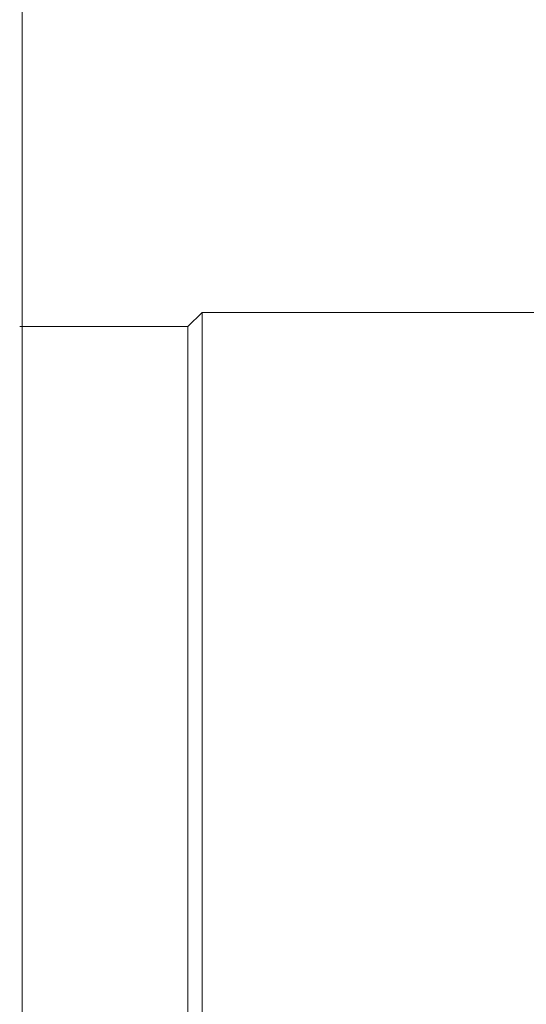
# Model space of a CAD drawing. Header units: millimetres. Extents: x 0 to 1118, y 0 to 864.
# Tile 150 of 256: x 321 to 334, y 419 to 445. Entities that reach past the tile are written whole.
import ezdxf

# ---------------------------------------------------------------- set-up
doc = ezdxf.new("R2010")
doc.units = ezdxf.units.MM

msp = doc.modelspace()

# ---------------------------------------------------------------- linework, layer by layer
at = {"color": 7, "linetype": 'Continuous', "lineweight": 15}
for p, q in [((325.3725, 437.2136), (324.9975, 436.8386)), ((348.3225, 437.2136), (325.3725, 437.2136)), ((325.3725, 437.2136), (325.3725, 403.4636)), ((324.9975, 436.8386), (320.535, 436.8386)), ((324.9975, 436.8386), (324.9975, 403.8386))]:
    msp.add_line(p, q, dxfattribs=at)
msp.add_open_spline([(320.5999, 406.5039), (320.5999, 407.3052), (320.5999, 408.9881), (320.5999, 411.6873), (320.5999, 414.5458), (320.5999, 417.4632), (320.5999, 420.4083), (320.5999, 423.3536), (320.5999, 426.2704), (320.5999, 429.1309), (320.5999, 431.9073), (320.5999, 434.5729), (320.5999, 437.1022), (320.5999, 439.4707), (320.5999, 441.6556), (320.5999, 443.6359), (320.5999, 445.3925), (320.5999, 446.9085), (320.5999, 448.1601), (320.5999, 449.1434), (320.5999, 449.8492), (320.5999, 450.3032), (320.5999, 450.3726), (320.5999, 450.4073)], degree=3, knots=[0, 0, 0, 0, 0.0436448, 0.0916662, 0.1396876, 0.187709, 0.2357304, 0.2837518, 0.3317733, 0.3797947, 0.4278161, 0.4758375, 0.5238589, 0.5718803, 0.6199017, 0.6679232, 0.7159446, 0.763966, 0.8119874, 0.8589905, 0.9059937, 0.9529968, 1, 1, 1, 1], dxfattribs=at)

doc.saveas('drawing.dxf')
